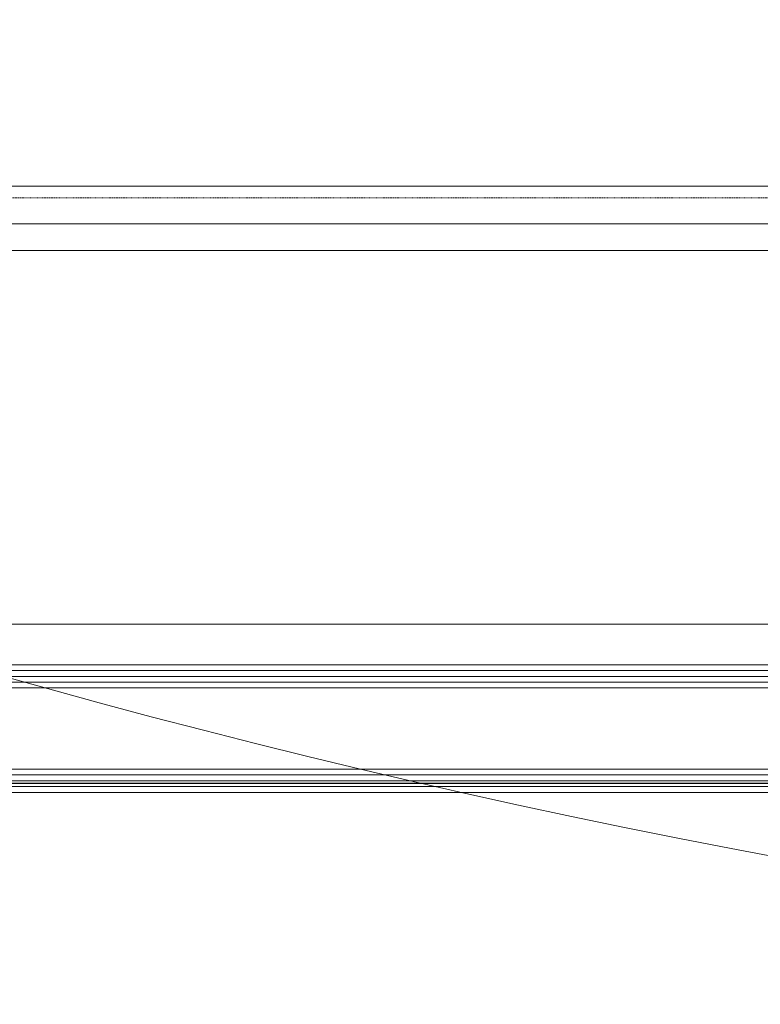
# Model space of a CAD drawing. Header units: millimetres. Extents: x -226731 to 126254, y -16359 to 60195.
# Tile 19 of 256: x -160619 to -160491, y 10462 to 10631. Entities that reach past the tile are written whole.
import ezdxf

# ---------------------------------------------------------------- set-up
doc = ezdxf.new("R2010")
doc.units = ezdxf.units.MM
doc.header["$LTSCALE"] = 0.1
doc.header["$MEASUREMENT"] = 0
doc.linetypes.add('HIDDEN', pattern=[0.375, 0.25, -0.125])
for name, color, linetype, lineweight in [('0_CCE_ FF_SIDE WALL SPRINKLER', 6, 'Continuous', 0), ('3_Hatch', 8, 'Continuous', 0), ('SPRINKLER COVERAGE AREA', 1, 'Continuous', 9)]:
    doc.layers.add(name, color=color, linetype=linetype, lineweight=lineweight)
doc.layers.add('AREA LINE', color=3, linetype='Continuous', plot=False)
doc.layers.add('FIRE FIGHTING SERVICES', color=5, linetype='Continuous')

# ---------------------------------------------------------------- blocks, each defined once
blk = doc.blocks.new('*U431')
at = {"layer": '3_Hatch', "color": 8}
for p, q in [((28.4, 105.47), (1009.98, 105.47)), ((30.03, 98.97), (1009.98, 98.97)), ((29.51, 94.41), (1009.98, 94.41)), ((29.56, 30.01), (1009.98, 30.01)), ((1009.98, 23, 0), (7.48, 23)), ((1009.98, 22, 0), (7.48, 22)), ((1009.98, 21, 0), (7.48, 21)), ((1009.98, 20, 0), (7.48, 20)), ((1009.98, 19, 0), (7.48, 19)), ((1009.98, 5, 0), (7.48, 5)), ((1009.98, 4, 0), (7.48, 4)), ((1009.98, 3, 0), (7.48, 3)), ((1009.98, 2, 0), (7.48, 2)), ((1009.98, 1, 0), (7.48, 1))]:
    blk.add_line(p, q, dxfattribs=at)
at = {"layer": '3_Hatch', "color": 8, "linetype": 'HIDDEN'}
blk.add_line((30.03, 103.48), (1009.98, 103.48), dxfattribs=at)
blk = doc.blocks.new('A$C2AD535C3')
at = {"layer": 'SPRINKLER COVERAGE AREA', "color": 1}
blk.add_circle((0, 0), 2500, dxfattribs=at)
blk = doc.blocks.new('G$C3584CA52')
at = {"layer": '0_CCE_ FF_SIDE WALL SPRINKLER', "color": 240, "xscale": -0.6, "yscale": 0.6, "zscale": 0.6}
blk.add_blockref('A$C2AD535C3', (2806.02, -9259), dxfattribs=at)

msp = doc.modelspace()

# ---------------------------------------------------------------- linework, layer by layer
at = {"layer": 'AREA LINE', "color": 8}
msp.add_lwpolyline([(-164851.16, 10499.63), (-155388.73, 10499.63), (-155388.73, 11199.63), (-154208.69, 11199.63), (-154208.69, 10499.63), (-152367.94, 10499.63)], dxfattribs=at)

# ---------------------------------------------------------------- block references
at = {"layer": '3_Hatch', "color": 8, "xscale": -1}
msp.add_blockref('*U431', (-160358.68, 10497.02), dxfattribs=at)
at = {"layer": 'FIRE FIGHTING SERVICES'}
msp.add_blockref('G$C3584CA52', (-163018.33, 21220.5), dxfattribs=at)

doc.saveas('drawing.dxf')
